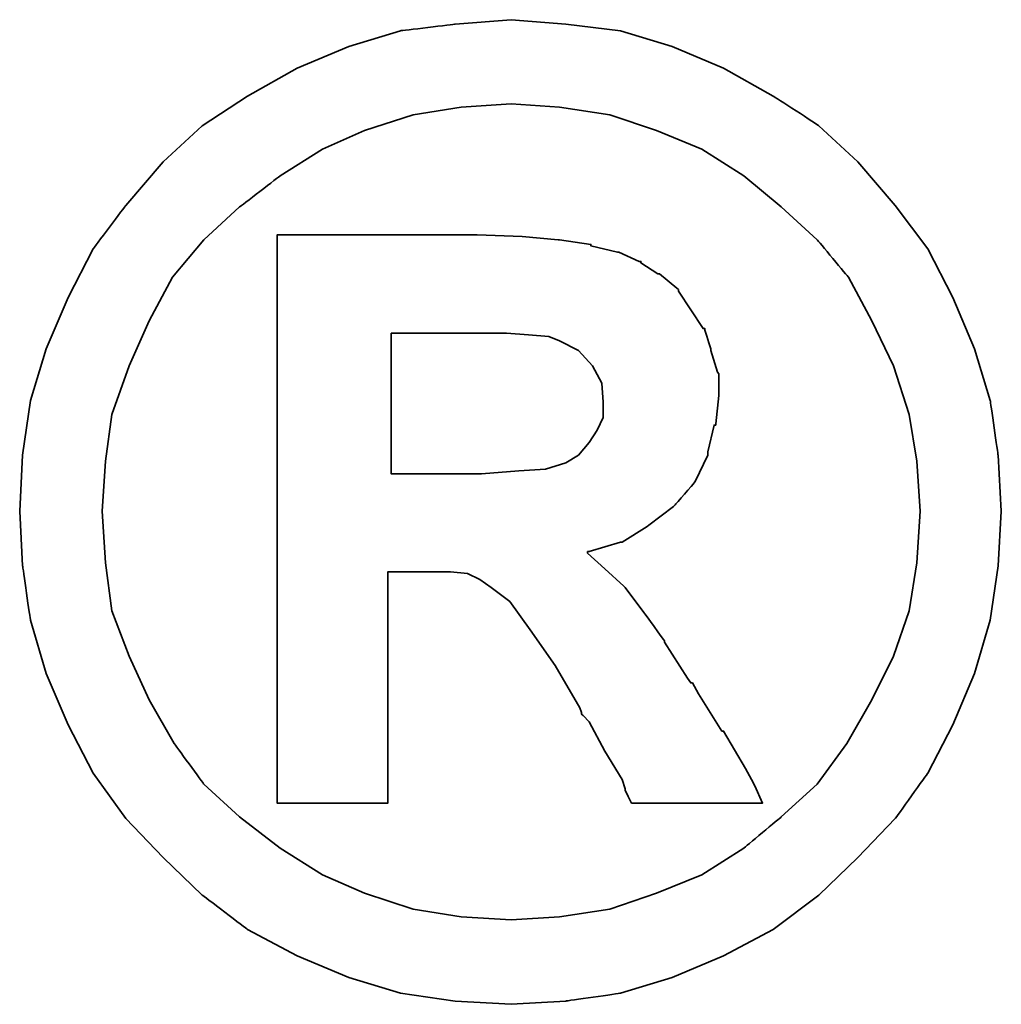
# Model space of a CAD drawing. Header units: millimetres. Extents: x 33 to 346, y 86 to 208.
# Tile 50 of 52: x 293.95 to 295.51, y 119.69 to 121.26. Entities that reach past the tile are written whole.
import ezdxf

# ---------------------------------------------------------------- set-up
doc = ezdxf.new("R2010")
doc.units = ezdxf.units.MM
doc.layers.add('DIM', color=4, linetype='Continuous')
doc.layers.add('layer 1', color=7, linetype='Continuous')

# ---------------------------------------------------------------- blocks, each defined once
blk = doc.blocks.new('TBI MOTION logo(完整正式版)')
at = {"layer": 'layer 1', "color": 22, "lineweight": 35}
for points, knots in [([(81.20634, 4.98624), (81.20634, 4.98624), (81.18649, 5.32862), (81.18649, 5.32862), (81.18649, 5.32862), (81.18649, 5.32862), (81.13886, 5.66206), (81.13886, 5.66206), (81.13886, 5.66206), (81.13886, 5.66206), (81.04359, 5.97764), (81.04359, 5.97764), (81.04359, 5.97764), (81.04359, 5.97764), (80.91061, 6.29124), (80.91061, 6.29124), (80.91061, 6.29124), (80.91061, 6.29124), (80.75778, 6.58697), (80.75778, 6.58697), (80.75778, 6.58697), (80.75778, 6.58697), (80.5593, 6.85294), (80.5593, 6.85294), (80.5593, 6.85294), (80.5593, 6.85294), (80.33105, 7.1189), (80.33105, 7.1189), (80.33105, 7.1189), (80.33105, 7.1189), (80.09287, 7.33921), (80.09287, 7.33921), (80.09287, 7.33921), (80.09287, 7.33921), (79.815, 7.51982), (79.815, 7.51982), (79.815, 7.51982), (79.815, 7.51982), (79.51133, 7.69051), (79.51133, 7.69051), (79.51133, 7.69051), (79.51133, 7.69051), (79.19773, 7.8235), (79.19773, 7.8235), (79.19773, 7.8235), (79.19773, 7.8235), (78.88215, 7.91877), (78.88215, 7.91877), (78.88215, 7.91877), (78.88215, 7.91877), (78.54871, 7.95846), (78.54871, 7.95846), (78.54871, 7.95846), (78.54871, 7.95846), (78.21526, 7.98625), (78.21526, 7.98625), (78.21526, 7.98625), (78.21526, 7.98625), (77.87388, 7.95846), (77.87388, 7.95846), (77.87388, 7.95846), (77.87388, 7.95846), (77.54044, 7.91877), (77.54044, 7.91877), (77.54044, 7.91877), (77.54044, 7.91877), (77.22485, 7.8235), (77.22485, 7.8235), (77.22485, 7.8235), (77.22485, 7.8235), (76.91027, 7.69051), (76.91027, 7.69051), (76.91027, 7.69051), (76.91027, 7.69051), (76.6056, 7.51982), (76.6056, 7.51982), (76.6056, 7.51982), (76.6056, 7.51982), (76.32972, 7.33921), (76.32972, 7.33921), (76.32972, 7.33921), (76.32972, 7.33921), (76.09154, 7.1189), (76.09154, 7.1189), (76.09154, 7.1189), (76.09154, 7.1189), (75.86329, 6.85294), (75.86329, 6.85294), (75.86329, 6.85294), (75.86329, 6.85294), (75.66382, 6.58697), (75.66382, 6.58697), (75.66382, 6.58697), (75.66382, 6.58697), (75.51099, 6.29124), (75.51099, 6.29124), (75.51099, 6.29124), (75.51099, 6.29124), (75.37702, 5.97764), (75.37702, 5.97764), (75.37702, 5.97764), (75.37702, 5.97764), (75.28175, 5.66206), (75.28175, 5.66206), (75.28175, 5.66206), (75.28175, 5.66206), (75.23411, 5.32862), (75.23411, 5.32862), (75.23411, 5.32862), (75.23411, 5.32862), (75.21625, 4.98624), (75.21625, 4.98624), (75.21625, 4.98624), (75.21625, 4.98624), (75.23411, 4.6528), (75.23411, 4.6528), (75.23411, 4.6528), (75.23411, 4.6528), (75.28175, 4.32035), (75.28175, 4.32035), (75.28175, 4.32035), (75.28175, 4.32035), (75.37702, 3.99583), (75.37702, 3.99583), (75.37702, 3.99583), (75.37702, 3.99583), (75.51099, 3.68224), (75.51099, 3.68224), (75.51099, 3.68224), (75.51099, 3.68224), (75.66382, 3.38749), (75.66382, 3.38749), (75.66382, 3.38749), (75.66382, 3.38749), (75.86329, 3.10963), (75.86329, 3.10963), (75.86329, 3.10963), (75.86329, 3.10963), (76.09154, 2.87145), (76.09154, 2.87145), (76.09154, 2.87145), (76.09154, 2.87145), (76.32972, 2.6432), (76.32972, 2.6432), (76.32972, 2.6432), (76.32972, 2.6432), (76.6056, 2.43381), (76.6056, 2.43381), (76.6056, 2.43381), (76.6056, 2.43381), (76.91027, 2.27205), (76.91027, 2.27205), (76.91027, 2.27205), (76.91027, 2.27205), (77.22485, 2.13906), (77.22485, 2.13906), (77.22485, 2.13906), (77.22485, 2.13906), (77.54044, 2.0438), (77.54044, 2.0438), (77.54044, 2.0438), (77.54044, 2.0438), (77.87388, 1.99616), (77.87388, 1.99616), (77.87388, 1.99616), (77.87388, 1.99616), (78.21526, 1.97631), (78.21526, 1.97631), (78.21526, 1.97631), (78.21526, 1.97631), (78.54871, 1.99616), (78.54871, 1.99616), (78.54871, 1.99616), (78.54871, 1.99616), (78.88215, 2.0438), (78.88215, 2.0438), (78.88215, 2.0438), (78.88215, 2.0438), (79.19773, 2.13906), (79.19773, 2.13906), (79.19773, 2.13906), (79.19773, 2.13906), (79.51133, 2.27205), (79.51133, 2.27205), (79.51133, 2.27205), (79.51133, 2.27205), (79.815, 2.43381), (79.815, 2.43381), (79.815, 2.43381), (79.815, 2.43381), (80.09287, 2.6432), (80.09287, 2.6432), (80.09287, 2.6432), (80.09287, 2.6432), (80.33105, 2.87145), (80.33105, 2.87145), (80.33105, 2.87145), (80.33105, 2.87145), (80.5593, 3.10963), (80.5593, 3.10963), (80.5593, 3.10963), (80.5593, 3.10963), (80.75778, 3.38749), (80.75778, 3.38749), (80.75778, 3.38749), (80.75778, 3.38749), (80.91061, 3.68224), (80.91061, 3.68224), (80.91061, 3.68224), (80.91061, 3.68224), (81.04359, 3.99583), (81.04359, 3.99583), (81.04359, 3.99583), (81.04359, 3.99583), (81.13886, 4.32035), (81.13886, 4.32035), (81.13886, 4.32035), (81.13886, 4.32035), (81.18649, 4.6528), (81.18649, 4.6528), (81.18649, 4.6528), (81.18649, 4.6528), (81.20634, 4.98624), (81.20634, 4.98624)], [0, 0, 0, 0, 0.0178571, 0.0178571, 0.0178571, 0.0178572, 0.0357143, 0.0357143, 0.0357143, 0.0357143, 0.0535714, 0.0535714, 0.0535714, 0.0535714, 0.0714286, 0.0714286, 0.0714286, 0.0714286, 0.0892857, 0.0892857, 0.0892857, 0.0892857, 0.1071429, 0.1071429, 0.1071429, 0.1071429, 0.125, 0.125, 0.125, 0.125, 0.1428571, 0.1428571, 0.1428571, 0.1428572, 0.1607143, 0.1607143, 0.1607143, 0.1607143, 0.1785714, 0.1785714, 0.1785714, 0.1785714, 0.1964286, 0.1964286, 0.1964286, 0.1964286, 0.2142857, 0.2142857, 0.2142857, 0.2142857, 0.2321429, 0.2321429, 0.2321429, 0.2321429, 0.25, 0.25, 0.25, 0.25, 0.2678571, 0.2678571, 0.2678571, 0.2678572, 0.2857143, 0.2857143, 0.2857143, 0.2857143, 0.3035714, 0.3035714, 0.3035714, 0.3035714, 0.3214286, 0.3214286, 0.3214286, 0.3214286, 0.3392857, 0.3392857, 0.3392857, 0.3392857, 0.3571429, 0.3571429, 0.3571429, 0.3571429, 0.375, 0.375, 0.375, 0.375, 0.3928571, 0.3928571, 0.3928571, 0.3928572, 0.4107143, 0.4107143, 0.4107143, 0.4107143, 0.4285714, 0.4285714, 0.4285714, 0.4285714, 0.4464286, 0.4464286, 0.4464286, 0.4464286, 0.4642857, 0.4642857, 0.4642857, 0.4642857, 0.4821429, 0.4821429, 0.4821429, 0.4821429, 0.5, 0.5, 0.5, 0.5, 0.5178571, 0.5178571, 0.5178571, 0.5178572, 0.5357143, 0.5357143, 0.5357143, 0.5357143, 0.5535714, 0.5535714, 0.5535714, 0.5535714, 0.5714286, 0.5714286, 0.5714286, 0.5714286, 0.5892857, 0.5892857, 0.5892857, 0.5892857, 0.6071429, 0.6071429, 0.6071429, 0.6071429, 0.625, 0.625, 0.625, 0.625, 0.6428571, 0.6428571, 0.6428571, 0.6428572, 0.6607143, 0.6607143, 0.6607143, 0.6607143, 0.6785714, 0.6785714, 0.6785714, 0.6785714, 0.6964286, 0.6964286, 0.6964286, 0.6964286, 0.7142857, 0.7142857, 0.7142857, 0.7142857, 0.7321429, 0.7321429, 0.7321429, 0.7321429, 0.75, 0.75, 0.75, 0.75, 0.7678571, 0.7678571, 0.7678571, 0.7678572, 0.7857143, 0.7857143, 0.7857143, 0.7857143, 0.8035714, 0.8035714, 0.8035714, 0.8035714, 0.8214286, 0.8214286, 0.8214286, 0.8214286, 0.8392857, 0.8392857, 0.8392857, 0.8392857, 0.8571429, 0.8571429, 0.8571429, 0.8571429, 0.875, 0.875, 0.875, 0.875, 0.8928571, 0.8928571, 0.8928571, 0.8928572, 0.9107143, 0.9107143, 0.9107143, 0.9107143, 0.9285714, 0.9285714, 0.9285714, 0.9285714, 0.9464286, 0.9464286, 0.9464286, 0.9464286, 0.9642857, 0.9642857, 0.9642857, 0.9642857, 0.9821429, 0.9821429, 0.9821429, 0.9821429, 1, 1, 1, 1]), ([(80.71014, 4.98624), (80.71014, 4.98624), (80.69129, 5.29091), (80.69129, 5.29091), (80.69129, 5.29091), (80.69129, 5.29091), (80.64464, 5.57672), (80.64464, 5.57672), (80.64464, 5.57672), (80.64464, 5.57672), (80.54937, 5.87245), (80.54937, 5.87245), (80.54937, 5.87245), (80.54937, 5.87245), (80.41639, 6.14833), (80.41639, 6.14833), (80.41639, 6.14833), (80.41639, 6.14833), (80.27349, 6.41429), (80.27349, 6.41429), (80.27349, 6.41429), (80.27349, 6.41429), (80.08295, 6.64255), (80.08295, 6.64255), (80.08295, 6.64255), (80.08295, 6.64255), (79.86264, 6.84301), (79.86264, 6.84301), (79.86264, 6.84301), (79.86264, 6.84301), (79.63439, 7.03355), (79.63439, 7.03355), (79.63439, 7.03355), (79.63439, 7.03355), (79.37835, 7.1963), (79.37835, 7.1963), (79.37835, 7.1963), (79.37835, 7.1963), (79.10246, 7.30944), (79.10246, 7.30944), (79.10246, 7.30944), (79.10246, 7.30944), (78.81665, 7.40471), (78.81665, 7.40471), (78.81665, 7.40471), (78.81665, 7.40471), (78.511, 7.45234), (78.511, 7.45234), (78.511, 7.45234), (78.511, 7.45234), (78.21526, 7.47219), (78.21526, 7.47219), (78.21526, 7.47219), (78.21526, 7.47219), (77.9106, 7.45234), (77.9106, 7.45234), (77.9106, 7.45234), (77.9106, 7.45234), (77.61685, 7.40471), (77.61685, 7.40471), (77.61685, 7.40471), (77.61685, 7.40471), (77.32012, 7.30944), (77.32012, 7.30944), (77.32012, 7.30944), (77.32012, 7.30944), (77.06309, 7.1963), (77.06309, 7.1963), (77.06309, 7.1963), (77.06309, 7.1963), (76.80606, 7.03355), (76.80606, 7.03355), (76.80606, 7.03355), (76.80606, 7.03355), (76.55797, 6.84301), (76.55797, 6.84301), (76.55797, 6.84301), (76.55797, 6.84301), (76.34063, 6.64255), (76.34063, 6.64255), (76.34063, 6.64255), (76.34063, 6.64255), (76.1491, 6.41429), (76.1491, 6.41429), (76.1491, 6.41429), (76.1491, 6.41429), (76.0062, 6.14833), (76.0062, 6.14833), (76.0062, 6.14833), (76.0062, 6.14833), (75.88314, 5.87245), (75.88314, 5.87245), (75.88314, 5.87245), (75.88314, 5.87245), (75.77794, 5.57672), (75.77794, 5.57672), (75.77794, 5.57672), (75.77794, 5.57672), (75.73924, 5.29091), (75.73924, 5.29091), (75.73924, 5.29091), (75.73924, 5.29091), (75.72039, 4.98624), (75.72039, 4.98624), (75.72039, 4.98624), (75.72039, 4.98624), (75.73924, 4.67165), (75.73924, 4.67165), (75.73924, 4.67165), (75.73924, 4.67165), (75.77794, 4.37791), (75.77794, 4.37791), (75.77794, 4.37791), (75.77794, 4.37791), (75.88314, 4.10102), (75.88314, 4.10102), (75.88314, 4.10102), (75.88314, 4.10102), (76.0062, 3.83407), (76.0062, 3.83407), (76.0062, 3.83407), (76.0062, 3.83407), (76.15902, 3.56811), (76.15902, 3.56811), (76.15902, 3.56811), (76.15902, 3.56811), (76.34063, 3.32001), (76.34063, 3.32001), (76.34063, 3.32001), (76.34063, 3.32001), (76.55797, 3.11955), (76.55797, 3.11955), (76.55797, 3.11955), (76.55797, 3.11955), (76.80606, 2.92901), (76.80606, 2.92901), (76.80606, 2.92901), (76.80606, 2.92901), (77.06309, 2.76725), (77.06309, 2.76725), (77.06309, 2.76725), (77.06309, 2.76725), (77.32012, 2.65412), (77.32012, 2.65412), (77.32012, 2.65412), (77.32012, 2.65412), (77.61685, 2.55786), (77.61685, 2.55786), (77.61685, 2.55786), (77.61685, 2.55786), (77.9106, 2.51022), (77.9106, 2.51022), (77.9106, 2.51022), (77.9106, 2.51022), (78.21526, 2.49137), (78.21526, 2.49137), (78.21526, 2.49137), (78.21526, 2.49137), (78.511, 2.51022), (78.511, 2.51022), (78.511, 2.51022), (78.511, 2.51022), (78.81665, 2.55786), (78.81665, 2.55786), (78.81665, 2.55786), (78.81665, 2.55786), (79.10246, 2.65412), (79.10246, 2.65412), (79.10246, 2.65412), (79.10246, 2.65412), (79.37835, 2.76725), (79.37835, 2.76725), (79.37835, 2.76725), (79.37835, 2.76725), (79.63439, 2.92901), (79.63439, 2.92901), (79.63439, 2.92901), (79.63439, 2.92901), (79.86264, 3.11955), (79.86264, 3.11955), (79.86264, 3.11955), (79.86264, 3.11955), (80.08295, 3.32001), (80.08295, 3.32001), (80.08295, 3.32001), (80.08295, 3.32001), (80.26356, 3.56811), (80.26356, 3.56811), (80.26356, 3.56811), (80.26356, 3.56811), (80.41639, 3.83407), (80.41639, 3.83407), (80.41639, 3.83407), (80.41639, 3.83407), (80.54937, 4.10102), (80.54937, 4.10102), (80.54937, 4.10102), (80.54937, 4.10102), (80.64464, 4.37791), (80.64464, 4.37791), (80.64464, 4.37791), (80.64464, 4.37791), (80.69129, 4.67165), (80.69129, 4.67165), (80.69129, 4.67165), (80.69129, 4.67165), (80.71014, 4.98624), (80.71014, 4.98624)], [0, 0, 0, 0, 0.0192308, 0.0192308, 0.0192308, 0.0192308, 0.0384615, 0.0384615, 0.0384615, 0.0384615, 0.0576923, 0.0576923, 0.0576923, 0.0576923, 0.0769231, 0.0769231, 0.0769231, 0.0769231, 0.0961538, 0.0961538, 0.0961538, 0.0961539, 0.1153846, 0.1153846, 0.1153846, 0.1153846, 0.1346154, 0.1346154, 0.1346154, 0.1346154, 0.1538462, 0.1538462, 0.1538462, 0.1538462, 0.1730769, 0.1730769, 0.1730769, 0.1730769, 0.1923077, 0.1923077, 0.1923077, 0.1923077, 0.2115385, 0.2115385, 0.2115385, 0.2115385, 0.2307692, 0.2307692, 0.2307692, 0.2307692, 0.25, 0.25, 0.25, 0.25, 0.2692308, 0.2692308, 0.2692308, 0.2692308, 0.2884615, 0.2884615, 0.2884615, 0.2884615, 0.3076923, 0.3076923, 0.3076923, 0.3076923, 0.3269231, 0.3269231, 0.3269231, 0.3269231, 0.3461538, 0.3461538, 0.3461538, 0.3461539, 0.3653846, 0.3653846, 0.3653846, 0.3653846, 0.3846154, 0.3846154, 0.3846154, 0.3846154, 0.4038462, 0.4038462, 0.4038462, 0.4038462, 0.4230769, 0.4230769, 0.4230769, 0.4230769, 0.4423077, 0.4423077, 0.4423077, 0.4423077, 0.4615385, 0.4615385, 0.4615385, 0.4615385, 0.4807692, 0.4807692, 0.4807692, 0.4807692, 0.5, 0.5, 0.5, 0.5, 0.5192308, 0.5192308, 0.5192308, 0.5192308, 0.5384615, 0.5384615, 0.5384615, 0.5384615, 0.5576923, 0.5576923, 0.5576923, 0.5576923, 0.5769231, 0.5769231, 0.5769231, 0.5769231, 0.5961538, 0.5961538, 0.5961538, 0.5961539, 0.6153846, 0.6153846, 0.6153846, 0.6153846, 0.6346154, 0.6346154, 0.6346154, 0.6346154, 0.6538462, 0.6538462, 0.6538462, 0.6538462, 0.6730769, 0.6730769, 0.6730769, 0.6730769, 0.6923077, 0.6923077, 0.6923077, 0.6923077, 0.7115385, 0.7115385, 0.7115385, 0.7115385, 0.7307692, 0.7307692, 0.7307692, 0.7307692, 0.75, 0.75, 0.75, 0.75, 0.7692308, 0.7692308, 0.7692308, 0.7692308, 0.7884615, 0.7884615, 0.7884615, 0.7884615, 0.8076923, 0.8076923, 0.8076923, 0.8076923, 0.8269231, 0.8269231, 0.8269231, 0.8269231, 0.8461538, 0.8461538, 0.8461538, 0.8461539, 0.8653846, 0.8653846, 0.8653846, 0.8653846, 0.8846154, 0.8846154, 0.8846154, 0.8846154, 0.9038462, 0.9038462, 0.9038462, 0.9038462, 0.9230769, 0.9230769, 0.9230769, 0.9230769, 0.9423077, 0.9423077, 0.9423077, 0.9423077, 0.9615385, 0.9615385, 0.9615385, 0.9615385, 0.9807692, 0.9807692, 0.9807692, 0.9807692, 1, 1, 1, 1]), ([(76.78721, 3.2823), (76.78721, 3.2823), (76.78721, 3.32001), (76.78721, 3.32001), (76.78721, 3.32001), (76.78721, 3.32001), (76.78721, 3.42422), (76.78721, 3.42422), (76.78721, 3.42422), (76.78721, 3.42422), (76.78721, 3.59689), (76.78721, 3.59689), (76.78721, 3.59689), (76.78721, 3.59689), (76.78721, 3.80529), (76.78721, 3.80529), (76.78721, 3.80529), (76.78721, 3.80529), (76.78721, 4.0524), (76.78721, 4.0524), (76.78721, 4.0524), (76.78721, 4.0524), (76.78721, 4.32035), (76.78721, 4.32035), (76.78721, 4.32035), (76.78721, 4.32035), (76.78721, 4.92868), (76.78721, 4.92868), (76.78721, 4.92868), (76.78721, 4.92868), (76.78721, 5.53801), (76.78721, 5.53801), (76.78721, 5.53801), (76.78721, 5.53801), (76.78721, 5.82482), (76.78721, 5.82482), (76.78721, 5.82482), (76.78721, 5.82482), (76.78721, 6.07291), (76.78721, 6.07291), (76.78721, 6.07291), (76.78721, 6.07291), (76.78721, 6.30017), (76.78721, 6.30017), (76.78721, 6.30017), (76.78721, 6.30017), (76.78721, 6.45399), (76.78721, 6.45399), (76.78721, 6.45399), (76.78721, 6.45399), (76.78721, 6.5572), (76.78721, 6.5572), (76.78721, 6.5572), (76.78721, 6.5572), (76.78721, 6.59689), (76.78721, 6.59689), (76.78721, 6.59689), (76.78721, 6.59689), (76.78721, 6.67232), (76.78721, 6.67232), (76.78721, 6.67232), (76.78721, 6.67232), (76.8537, 6.67232), (76.8537, 6.67232), (76.8537, 6.67232), (76.8537, 6.67232), (76.87355, 6.67232), (76.87355, 6.67232), (76.87355, 6.67232), (76.87355, 6.67232), (76.91027, 6.67232), (76.91027, 6.67232), (76.91027, 6.67232), (76.91027, 6.67232), (77.04424, 6.67232), (77.04424, 6.67232), (77.04424, 6.67232), (77.04424, 6.67232), (77.22485, 6.67232), (77.22485, 6.67232), (77.22485, 6.67232), (77.22485, 6.67232), (77.43524, 6.67232), (77.43524, 6.67232), (77.43524, 6.67232), (77.43524, 6.67232), (77.65357, 6.67232), (77.65357, 6.67232), (77.65357, 6.67232), (77.65357, 6.67232), (77.82625, 6.67232), (77.82625, 6.67232), (77.82625, 6.67232), (77.82625, 6.67232), (77.94037, 6.67232), (77.94037, 6.67232), (77.94037, 6.67232), (77.94037, 6.67232), (77.97709, 6.67232), (77.97709, 6.67232), (77.97709, 6.67232), (77.97709, 6.67232), (77.99694, 6.67232), (77.99694, 6.67232), (77.99694, 6.67232), (77.99694, 6.67232), (78.00686, 6.67232), (78.00686, 6.67232), (78.00686, 6.67232), (78.00686, 6.67232), (78.28275, 6.6624), (78.28275, 6.6624), (78.28275, 6.6624), (78.28275, 6.6624), (78.50107, 6.64255), (78.50107, 6.64255), (78.50107, 6.64255), (78.50107, 6.64255), (78.511, 6.64255), (78.511, 6.64255), (78.511, 6.64255), (78.511, 6.64255), (78.70154, 6.61476), (78.70154, 6.61476), (78.70154, 6.61476), (78.70154, 6.61476), (78.70154, 6.60483), (78.70154, 6.60483), (78.70154, 6.60483), (78.70154, 6.60483), (78.86429, 6.56713), (78.86429, 6.56713), (78.86429, 6.56713), (78.86429, 6.56713), (78.87223, 6.56713), (78.87223, 6.56713), (78.87223, 6.56713), (78.87223, 6.56713), (78.99727, 6.51056), (78.99727, 6.51056), (78.99727, 6.51056), (78.99727, 6.51056), (79.00719, 6.51056), (79.00719, 6.51056), (79.00719, 6.51056), (79.00719, 6.51056), (79.00719, 6.50162), (79.00719, 6.50162), (79.00719, 6.50162), (79.00719, 6.50162), (79.1104, 6.43415), (79.1104, 6.43415), (79.1104, 6.43415), (79.1104, 6.43415), (79.12132, 6.43415), (79.12132, 6.43415), (79.12132, 6.43415), (79.12132, 6.43415), (79.22552, 6.34781), (79.22552, 6.34781), (79.22552, 6.34781), (79.22552, 6.34781), (79.23544, 6.33888), (79.23544, 6.33888), (79.23544, 6.33888), (79.23544, 6.33888), (79.23544, 6.32895), (79.23544, 6.32895), (79.23544, 6.32895), (79.23544, 6.32895), (79.31087, 6.21483), (79.31087, 6.21483), (79.31087, 6.21483), (79.31087, 6.21483), (79.38629, 6.1007), (79.38629, 6.1007), (79.38629, 6.1007), (79.38629, 6.1007), (79.3972, 6.1007), (79.3972, 6.1007), (79.3972, 6.1007), (79.3972, 6.1007), (79.3972, 6.09078), (79.3972, 6.09078), (79.3972, 6.09078), (79.3972, 6.09078), (79.43392, 5.97764), (79.43392, 5.97764), (79.43392, 5.97764), (79.43392, 5.97764), (79.43392, 5.96772), (79.43392, 5.96772), (79.43392, 5.96772), (79.43392, 5.96772), (79.47362, 5.83474), (79.47362, 5.83474), (79.47362, 5.83474), (79.47362, 5.83474), (79.48156, 5.82482), (79.48156, 5.82482), (79.48156, 5.82482), (79.48156, 5.82482), (79.48156, 5.69977), (79.48156, 5.69977), (79.48156, 5.69977), (79.48156, 5.69977), (79.48156, 5.69183), (79.48156, 5.69183), (79.48156, 5.69183), (79.48156, 5.69183), (79.4637, 5.51915), (79.4637, 5.51915), (79.4637, 5.51915), (79.4637, 5.51915), (79.4637, 5.51122), (79.4637, 5.51122), (79.4637, 5.51122), (79.4637, 5.51122), (79.45377, 5.51122), (79.45377, 5.51122), (79.45377, 5.51122), (79.45377, 5.51122), (79.41507, 5.34847), (79.41507, 5.34847), (79.41507, 5.34847), (79.41507, 5.34847), (79.41507, 5.33854), (79.41507, 5.33854), (79.41507, 5.33854), (79.41507, 5.33854), (79.41507, 5.32862), (79.41507, 5.32862), (79.41507, 5.32862), (79.41507, 5.32862), (79.33865, 5.16785), (79.33865, 5.16785), (79.33865, 5.16785), (79.33865, 5.16785), (79.33071, 5.15693), (79.33071, 5.15693), (79.33071, 5.15693), (79.33071, 5.15693), (79.2156, 5.02495), (79.2156, 5.02495), (79.2156, 5.02495), (79.2156, 5.02495), (79.20567, 5.01502), (79.20567, 5.01502), (79.20567, 5.01502), (79.20567, 5.01502), (79.05483, 4.89991), (79.05483, 4.89991), (79.05483, 4.89991), (79.05483, 4.89991), (79.04491, 4.89197), (79.04491, 4.89197), (79.04491, 4.89197), (79.04491, 4.89197), (78.89208, 4.7967), (78.89208, 4.7967), (78.89208, 4.7967), (78.89208, 4.7967), (78.88215, 4.7967), (78.88215, 4.7967), (78.88215, 4.7967), (78.88215, 4.7967), (78.69161, 4.73913), (78.69161, 4.73913), (78.69161, 4.73913), (78.69161, 4.73913), (78.68169, 4.73913), (78.68169, 4.73913), (78.68169, 4.73913), (78.68169, 4.73913), (78.68169, 4.72921), (78.68169, 4.72921), (78.68169, 4.72921), (78.68169, 4.72921), (78.78688, 4.63394), (78.78688, 4.63394), (78.78688, 4.63394), (78.78688, 4.63394), (78.902, 4.52875), (78.902, 4.52875), (78.902, 4.52875), (78.902, 4.52875), (78.91093, 4.52081), (78.91093, 4.52081), (78.91093, 4.52081), (78.91093, 4.52081), (79.02506, 4.36798), (79.02506, 4.36798), (79.02506, 4.36798), (79.02506, 4.36798), (79.1501, 4.1953), (79.1501, 4.1953), (79.1501, 4.1953), (79.1501, 4.1953), (79.1501, 4.18736), (79.1501, 4.18736), (79.1501, 4.18736), (79.1501, 4.18736), (79.29201, 3.96705), (79.29201, 3.96705), (79.29201, 3.96705), (79.29201, 3.96705), (79.31087, 3.93828), (79.31087, 3.93828), (79.31087, 3.93828), (79.31087, 3.93828), (79.32079, 3.93828), (79.32079, 3.93828), (79.32079, 3.93828), (79.32079, 3.93828), (79.3585, 3.87178), (79.3585, 3.87178), (79.3585, 3.87178), (79.3585, 3.87178), (79.50141, 3.64353), (79.50141, 3.64353), (79.50141, 3.64353), (79.50141, 3.64353), (79.51133, 3.64353), (79.51133, 3.64353), (79.51133, 3.64353), (79.51133, 3.64353), (79.64431, 3.41528), (79.64431, 3.41528), (79.64431, 3.41528), (79.64431, 3.41528), (79.68202, 3.3478), (79.68202, 3.3478), (79.68202, 3.3478), (79.68202, 3.3478), (79.70187, 3.31009), (79.70187, 3.31009), (79.70187, 3.31009), (79.70187, 3.31009), (79.7495, 3.2049), (79.7495, 3.2049), (79.7495, 3.2049), (79.7495, 3.2049), (79.64431, 3.2049), (79.64431, 3.2049), (79.64431, 3.2049), (79.64431, 3.2049), (79.62546, 3.2049), (79.62546, 3.2049), (79.62546, 3.2049), (79.62546, 3.2049), (79.53912, 3.2049), (79.53912, 3.2049), (79.53912, 3.2049), (79.53912, 3.2049), (79.31087, 3.2049), (79.31087, 3.2049), (79.31087, 3.2049), (79.31087, 3.2049), (79.08262, 3.2049), (79.08262, 3.2049), (79.08262, 3.2049), (79.08262, 3.2049), (79.00719, 3.2049), (79.00719, 3.2049), (79.00719, 3.2049), (79.00719, 3.2049), (78.98735, 3.2049), (78.98735, 3.2049), (78.98735, 3.2049), (78.98735, 3.2049), (78.94964, 3.2049), (78.94964, 3.2049), (78.94964, 3.2049), (78.94964, 3.2049), (78.92979, 3.24459), (78.92979, 3.24459), (78.92979, 3.24459), (78.92979, 3.24459), (78.91093, 3.2823), (78.91093, 3.2823), (78.91093, 3.2823), (78.91093, 3.2823), (78.91093, 3.29223), (78.91093, 3.29223), (78.91093, 3.29223), (78.91093, 3.29223), (78.89208, 3.3478), (78.89208, 3.3478), (78.89208, 3.3478), (78.89208, 3.3478), (78.78688, 3.52048), (78.78688, 3.52048), (78.78688, 3.52048), (78.78688, 3.52048), (78.69161, 3.7001), (78.69161, 3.7001), (78.69161, 3.7001), (78.69161, 3.7001), (78.6539, 3.7388), (78.6539, 3.7388), (78.6539, 3.7388), (78.6539, 3.7388), (78.64398, 3.74873), (78.64398, 3.74873), (78.64398, 3.74873), (78.64398, 3.74873), (78.64398, 3.75766), (78.64398, 3.75766), (78.64398, 3.75766), (78.64398, 3.75766), (78.63405, 3.78644), (78.63405, 3.78644), (78.63405, 3.78644), (78.63405, 3.78644), (78.48321, 4.04347), (78.48321, 4.04347), (78.48321, 4.04347), (78.48321, 4.04347), (78.33038, 4.2618), (78.33038, 4.2618), (78.33038, 4.2618), (78.33038, 4.2618), (78.20732, 4.43447), (78.20732, 4.43447), (78.20732, 4.43447), (78.20732, 4.43447), (78.09221, 4.52081), (78.09221, 4.52081), (78.09221, 4.52081), (78.09221, 4.52081), (78.02472, 4.56845), (78.02472, 4.56845), (78.02472, 4.56845), (78.02472, 4.56845), (77.9493, 4.60616), (77.9493, 4.60616), (77.9493, 4.60616), (77.9493, 4.60616), (77.8451, 4.61608), (77.8451, 4.61608), (77.8451, 4.61608), (77.8451, 4.61608), (77.71113, 4.61608), (77.71113, 4.61608), (77.71113, 4.61608), (77.71113, 4.61608), (77.69128, 4.61608), (77.69128, 4.61608), (77.69128, 4.61608), (77.69128, 4.61608), (77.67342, 4.61608), (77.67342, 4.61608), (77.67342, 4.61608), (77.67342, 4.61608), (77.5583, 4.61608), (77.5583, 4.61608), (77.5583, 4.61608), (77.5583, 4.61608), (77.46303, 4.61608), (77.46303, 4.61608), (77.46303, 4.61608), (77.46303, 4.61608), (77.46303, 4.54761), (77.46303, 4.54761), (77.46303, 4.54761), (77.46303, 4.54761), (77.46303, 4.47318), (77.46303, 4.47318), (77.46303, 4.47318), (77.46303, 4.47318), (77.46303, 4.24294), (77.46303, 4.24294), (77.46303, 4.24294), (77.46303, 4.24294), (77.46303, 3.99583), (77.46303, 3.99583), (77.46303, 3.99583), (77.46303, 3.99583), (77.46303, 3.72888), (77.46303, 3.72888), (77.46303, 3.72888), (77.46303, 3.72888), (77.46303, 3.51055), (77.46303, 3.51055), (77.46303, 3.51055), (77.46303, 3.51055), (77.46303, 3.42422), (77.46303, 3.42422), (77.46303, 3.42422), (77.46303, 3.42422), (77.46303, 3.35773), (77.46303, 3.35773), (77.46303, 3.35773), (77.46303, 3.35773), (77.46303, 3.30017), (77.46303, 3.30017), (77.46303, 3.30017), (77.46303, 3.30017), (77.46303, 3.2823), (77.46303, 3.2823), (77.46303, 3.2823), (77.46303, 3.2823), (77.46303, 3.2049), (77.46303, 3.2049), (77.46303, 3.2049), (77.46303, 3.2049), (77.39753, 3.2049), (77.39753, 3.2049), (77.39753, 3.2049), (77.39753, 3.2049), (77.37768, 3.2049), (77.37768, 3.2049), (77.37768, 3.2049), (77.37768, 3.2049), (77.32012, 3.2049), (77.32012, 3.2049), (77.32012, 3.2049), (77.32012, 3.2049), (77.12165, 3.2049), (77.12165, 3.2049), (77.12165, 3.2049), (77.12165, 3.2049), (76.94897, 3.2049), (76.94897, 3.2049), (76.94897, 3.2049), (76.94897, 3.2049), (76.8924, 3.2049), (76.8924, 3.2049), (76.8924, 3.2049), (76.8924, 3.2049), (76.8537, 3.2049), (76.8537, 3.2049), (76.8537, 3.2049), (76.8537, 3.2049), (76.78721, 3.2049), (76.78721, 3.2049), (76.78721, 3.2049), (76.78721, 3.2049), (76.78721, 3.2823), (76.78721, 3.2823)], [0, 0, 0, 0, 0.0074074, 0.0074074, 0.0074074, 0.0074074, 0.0148148, 0.0148148, 0.0148148, 0.0148148, 0.0222222, 0.0222222, 0.0222222, 0.0222222, 0.0296296, 0.0296296, 0.0296296, 0.0296296, 0.037037, 0.037037, 0.037037, 0.037037, 0.0444444, 0.0444444, 0.0444444, 0.0444445, 0.0518519, 0.0518519, 0.0518519, 0.0518519, 0.0592593, 0.0592593, 0.0592593, 0.0592593, 0.0666667, 0.0666667, 0.0666667, 0.0666667, 0.0740741, 0.0740741, 0.0740741, 0.0740741, 0.0814815, 0.0814815, 0.0814815, 0.0814815, 0.0888889, 0.0888889, 0.0888889, 0.0888889, 0.0962963, 0.0962963, 0.0962963, 0.0962963, 0.1037037, 0.1037037, 0.1037037, 0.1037037, 0.1111111, 0.1111111, 0.1111111, 0.1111111, 0.1185185, 0.1185185, 0.1185185, 0.1185185, 0.1259259, 0.1259259, 0.1259259, 0.1259259, 0.1333333, 0.1333333, 0.1333333, 0.1333333, 0.1407407, 0.1407407, 0.1407407, 0.1407408, 0.1481481, 0.1481481, 0.1481481, 0.1481482, 0.1555556, 0.1555556, 0.1555556, 0.1555556, 0.162963, 0.162963, 0.162963, 0.162963, 0.1703704, 0.1703704, 0.1703704, 0.1703704, 0.1777778, 0.1777778, 0.1777778, 0.1777778, 0.1851852, 0.1851852, 0.1851852, 0.1851852, 0.1925926, 0.1925926, 0.1925926, 0.1925926, 0.2, 0.2, 0.2, 0.2, 0.2074074, 0.2074074, 0.2074074, 0.2074074, 0.2148148, 0.2148148, 0.2148148, 0.2148148, 0.2222222, 0.2222222, 0.2222222, 0.2222222, 0.2296296, 0.2296296, 0.2296296, 0.2296296, 0.237037, 0.237037, 0.237037, 0.237037, 0.2444444, 0.2444444, 0.2444444, 0.2444445, 0.2518519, 0.2518519, 0.2518519, 0.2518519, 0.2592593, 0.2592593, 0.2592593, 0.2592593, 0.2666667, 0.2666667, 0.2666667, 0.2666667, 0.2740741, 0.2740741, 0.2740741, 0.2740741, 0.2814815, 0.2814815, 0.2814815, 0.2814815, 0.2888889, 0.2888889, 0.2888889, 0.2888889, 0.2962963, 0.2962963, 0.2962963, 0.2962963, 0.3037037, 0.3037037, 0.3037037, 0.3037037, 0.3111111, 0.3111111, 0.3111111, 0.3111111, 0.3185185, 0.3185185, 0.3185185, 0.3185185, 0.3259259, 0.3259259, 0.3259259, 0.3259259, 0.3333333, 0.3333333, 0.3333333, 0.3333333, 0.3407407, 0.3407407, 0.3407407, 0.3407408, 0.3481481, 0.3481481, 0.3481481, 0.3481482, 0.3555556, 0.3555556, 0.3555556, 0.3555556, 0.362963, 0.362963, 0.362963, 0.362963, 0.3703704, 0.3703704, 0.3703704, 0.3703704, 0.3777778, 0.3777778, 0.3777778, 0.3777778, 0.3851852, 0.3851852, 0.3851852, 0.3851852, 0.3925926, 0.3925926, 0.3925926, 0.3925926, 0.4, 0.4, 0.4, 0.4, 0.4074074, 0.4074074, 0.4074074, 0.4074074, 0.4148148, 0.4148148, 0.4148148, 0.4148148, 0.4222222, 0.4222222, 0.4222222, 0.4222222, 0.4296296, 0.4296296, 0.4296296, 0.4296296, 0.437037, 0.437037, 0.437037, 0.437037, 0.4444444, 0.4444444, 0.4444444, 0.4444445, 0.4518519, 0.4518519, 0.4518519, 0.4518519, 0.4592593, 0.4592593, 0.4592593, 0.4592593, 0.4666667, 0.4666667, 0.4666667, 0.4666667, 0.4740741, 0.4740741, 0.4740741, 0.4740741, 0.4814815, 0.4814815, 0.4814815, 0.4814815, 0.4888889, 0.4888889, 0.4888889, 0.4888889, 0.4962963, 0.4962963, 0.4962963, 0.4962963, 0.5037037, 0.5037037, 0.5037037, 0.5037037, 0.5111111, 0.5111111, 0.5111111, 0.5111111, 0.5185185, 0.5185185, 0.5185185, 0.5185185, 0.5259259, 0.5259259, 0.5259259, 0.5259259, 0.5333333, 0.5333333, 0.5333333, 0.5333333, 0.5407407, 0.5407407, 0.5407407, 0.5407408, 0.5481481, 0.5481481, 0.5481481, 0.5481482, 0.5555556, 0.5555556, 0.5555556, 0.5555556, 0.562963, 0.562963, 0.562963, 0.562963, 0.5703704, 0.5703704, 0.5703704, 0.5703704, 0.5777778, 0.5777778, 0.5777778, 0.5777778, 0.5851852, 0.5851852, 0.5851852, 0.5851852, 0.5925926, 0.5925926, 0.5925926, 0.5925926, 0.6, 0.6, 0.6, 0.6, 0.6074074, 0.6074074, 0.6074074, 0.6074074, 0.6148148, 0.6148148, 0.6148148, 0.6148148, 0.6222222, 0.6222222, 0.6222222, 0.6222222, 0.6296296, 0.6296296, 0.6296296, 0.6296296, 0.637037, 0.637037, 0.637037, 0.637037, 0.6444444, 0.6444444, 0.6444444, 0.6444445, 0.6518519, 0.6518519, 0.6518519, 0.6518519, 0.6592593, 0.6592593, 0.6592593, 0.6592593, 0.6666667, 0.6666667, 0.6666667, 0.6666667, 0.6740741, 0.6740741, 0.6740741, 0.6740741, 0.6814815, 0.6814815, 0.6814815, 0.6814815, 0.6888889, 0.6888889, 0.6888889, 0.6888889, 0.6962963, 0.6962963, 0.6962963, 0.6962963, 0.7037037, 0.7037037, 0.7037037, 0.7037037, 0.7111111, 0.7111111, 0.7111111, 0.7111111, 0.7185185, 0.7185185, 0.7185185, 0.7185185, 0.7259259, 0.7259259, 0.7259259, 0.7259259, 0.7333333, 0.7333333, 0.7333333, 0.7333333, 0.7407407, 0.7407407, 0.7407407, 0.7407408, 0.7481481, 0.7481481, 0.7481481, 0.7481482, 0.7555556, 0.7555556, 0.7555556, 0.7555556, 0.762963, 0.762963, 0.762963, 0.762963, 0.7703704, 0.7703704, 0.7703704, 0.7703704, 0.7777778, 0.7777778, 0.7777778, 0.7777778, 0.7851852, 0.7851852, 0.7851852, 0.7851852, 0.7925926, 0.7925926, 0.7925926, 0.7925926, 0.8, 0.8, 0.8, 0.8, 0.8074074, 0.8074074, 0.8074074, 0.8074074, 0.8148148, 0.8148148, 0.8148148, 0.8148148, 0.8222222, 0.8222222, 0.8222222, 0.8222222, 0.8296296, 0.8296296, 0.8296296, 0.8296296, 0.837037, 0.837037, 0.837037, 0.837037, 0.8444444, 0.8444444, 0.8444444, 0.8444445, 0.8518519, 0.8518519, 0.8518519, 0.8518519, 0.8592593, 0.8592593, 0.8592593, 0.8592593, 0.8666667, 0.8666667, 0.8666667, 0.8666667, 0.8740741, 0.8740741, 0.8740741, 0.8740741, 0.8814815, 0.8814815, 0.8814815, 0.8814815, 0.8888889, 0.8888889, 0.8888889, 0.8888889, 0.8962963, 0.8962963, 0.8962963, 0.8962963, 0.9037037, 0.9037037, 0.9037037, 0.9037037, 0.9111111, 0.9111111, 0.9111111, 0.9111111, 0.9185185, 0.9185185, 0.9185185, 0.9185185, 0.9259259, 0.9259259, 0.9259259, 0.9259259, 0.9333333, 0.9333333, 0.9333333, 0.9333333, 0.9407407, 0.9407407, 0.9407407, 0.9407408, 0.9481481, 0.9481481, 0.9481481, 0.9481482, 0.9555556, 0.9555556, 0.9555556, 0.9555556, 0.962963, 0.962963, 0.962963, 0.962963, 0.9703704, 0.9703704, 0.9703704, 0.9703704, 0.9777778, 0.9777778, 0.9777778, 0.9777778, 0.9851852, 0.9851852, 0.9851852, 0.9851852, 0.9925926, 0.9925926, 0.9925926, 0.9925926, 1, 1, 1, 1]), ([(77.48288, 6.07291), (77.48288, 6.07291), (77.48288, 5.99551), (77.48288, 5.99551), (77.48288, 5.99551), (77.48288, 5.99551), (77.48288, 5.82482), (77.48288, 5.82482), (77.48288, 5.82482), (77.48288, 5.82482), (77.48288, 5.63328), (77.48288, 5.63328), (77.48288, 5.63328), (77.48288, 5.63328), (77.48288, 5.46358), (77.48288, 5.46358), (77.48288, 5.46358), (77.48288, 5.46358), (77.48288, 5.29091), (77.48288, 5.29091), (77.48288, 5.29091), (77.48288, 5.29091), (77.48288, 5.21449), (77.48288, 5.21449), (77.48288, 5.21449), (77.48288, 5.21449), (77.50074, 5.21449), (77.50074, 5.21449), (77.50074, 5.21449), (77.50074, 5.21449), (77.71113, 5.21449), (77.71113, 5.21449), (77.71113, 5.21449), (77.71113, 5.21449), (77.94037, 5.21449), (77.94037, 5.21449), (77.94037, 5.21449), (77.94037, 5.21449), (78.01579, 5.21449), (78.01579, 5.21449), (78.01579, 5.21449), (78.01579, 5.21449), (78.03465, 5.21449), (78.03465, 5.21449), (78.03465, 5.21449), (78.03465, 5.21449), (78.2629, 5.23335), (78.2629, 5.23335), (78.2629, 5.23335), (78.2629, 5.23335), (78.42565, 5.24327), (78.42565, 5.24327), (78.42565, 5.24327), (78.42565, 5.24327), (78.54871, 5.28098), (78.54871, 5.28098), (78.54871, 5.28098), (78.54871, 5.28098), (78.62611, 5.32862), (78.62611, 5.32862), (78.62611, 5.32862), (78.62611, 5.32862), (78.69161, 5.40503), (78.69161, 5.40503), (78.69161, 5.40503), (78.69161, 5.40503), (78.73925, 5.48145), (78.73925, 5.48145), (78.73925, 5.48145), (78.73925, 5.48145), (78.77696, 5.55885), (78.77696, 5.55885), (78.77696, 5.55885), (78.77696, 5.55885), (78.77696, 5.65214), (78.77696, 5.65214), (78.77696, 5.65214), (78.77696, 5.65214), (78.76902, 5.76726), (78.76902, 5.76726), (78.76902, 5.76726), (78.76902, 5.76726), (78.71146, 5.87245), (78.71146, 5.87245), (78.71146, 5.87245), (78.71146, 5.87245), (78.62611, 5.96772), (78.62611, 5.96772), (78.62611, 5.96772), (78.62611, 5.96772), (78.511, 6.02528), (78.511, 6.02528), (78.511, 6.02528), (78.511, 6.02528), (78.44451, 6.05306), (78.44451, 6.05306), (78.44451, 6.05306), (78.44451, 6.05306), (78.32046, 6.06299), (78.32046, 6.06299), (78.32046, 6.06299), (78.32046, 6.06299), (78.18748, 6.07291), (78.18748, 6.07291), (78.18748, 6.07291), (78.18748, 6.07291), (77.99694, 6.07291), (77.99694, 6.07291), (77.99694, 6.07291), (77.99694, 6.07291), (77.97709, 6.07291), (77.97709, 6.07291), (77.97709, 6.07291), (77.97709, 6.07291), (77.90167, 6.07291), (77.90167, 6.07291), (77.90167, 6.07291), (77.90167, 6.07291), (77.69128, 6.07291), (77.69128, 6.07291), (77.69128, 6.07291), (77.69128, 6.07291), (77.50074, 6.07291), (77.50074, 6.07291), (77.50074, 6.07291), (77.50074, 6.07291), (77.48288, 6.07291), (77.48288, 6.07291)], [0, 0, 0, 0, 0.03125, 0.03125, 0.03125, 0.03125, 0.0625, 0.0625, 0.0625, 0.0625, 0.09375, 0.09375, 0.09375, 0.09375, 0.125, 0.125, 0.125, 0.125, 0.15625, 0.15625, 0.15625, 0.15625, 0.1875, 0.1875, 0.1875, 0.1875, 0.21875, 0.21875, 0.21875, 0.21875, 0.25, 0.25, 0.25, 0.25, 0.28125, 0.28125, 0.28125, 0.28125, 0.3125, 0.3125, 0.3125, 0.3125, 0.34375, 0.34375, 0.34375, 0.34375, 0.375, 0.375, 0.375, 0.375, 0.40625, 0.40625, 0.40625, 0.40625, 0.4375, 0.4375, 0.4375, 0.4375, 0.46875, 0.46875, 0.46875, 0.46875, 0.5, 0.5, 0.5, 0.5, 0.53125, 0.53125, 0.53125, 0.53125, 0.5625, 0.5625, 0.5625, 0.5625, 0.59375, 0.59375, 0.59375, 0.59375, 0.625, 0.625, 0.625, 0.625, 0.65625, 0.65625, 0.65625, 0.65625, 0.6875, 0.6875, 0.6875, 0.6875, 0.71875, 0.71875, 0.71875, 0.71875, 0.75, 0.75, 0.75, 0.75, 0.78125, 0.78125, 0.78125, 0.78125, 0.8125, 0.8125, 0.8125, 0.8125, 0.84375, 0.84375, 0.84375, 0.84375, 0.875, 0.875, 0.875, 0.875, 0.90625, 0.90625, 0.90625, 0.90625, 0.9375, 0.9375, 0.9375, 0.9375, 0.96875, 0.96875, 0.96875, 0.96875, 1, 1, 1, 1])]:
    blk.add_open_spline(points, degree=3, knots=knots, dxfattribs=at)

msp = doc.modelspace()

# ---------------------------------------------------------------- block references
at = {"layer": 'DIM', "color": 7, "xscale": 0.2606204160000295, "yscale": 0.2606204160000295, "zscale": 0.2606204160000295}
msp.add_blockref('TBI MOTION logo(完整正式版)', (274.3427, 119.174), dxfattribs=at)

doc.saveas('drawing.dxf')
